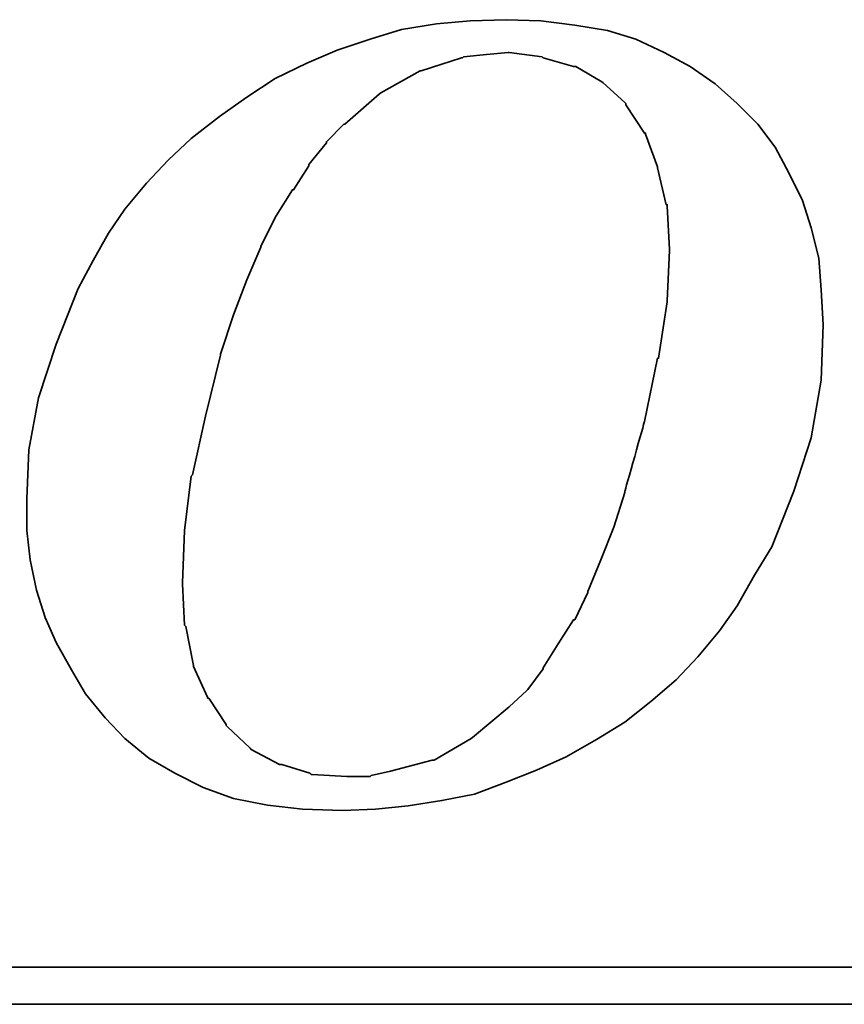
# Model space of a CAD drawing. Header units: millimetres. Extents: x 389 to 576, y 266 to 362.
# Tile 40 of 45: x 533.61 to 535.79, y 313.86 to 316.46. Entities that reach past the tile are written whole.
import ezdxf

# ---------------------------------------------------------------- set-up
doc = ezdxf.new("R2010")
doc.units = ezdxf.units.MM
doc.header["$LTSCALE"] = 0.1
doc.layers.get('0').update_dxf_attribs({"linetype": 'CONTINUOUS'})
doc.layers.add('layer 1', color=7, linetype='CONTINUOUS')

# ---------------------------------------------------------------- blocks, each defined once
blk = doc.blocks.new('TBI_logo')
at = {"layer": 'layer 1', "color": 1, "lineweight": 35}
for points, knots in [([(7.3103, -1.0663), (7.3103, -1.0663), (7.3625, -1.1209), (7.3625, -1.1209), (7.3625, -1.1209), (7.3625, -1.1209), (7.4255, -1.1728), (7.4255, -1.1728), (7.4255, -1.1728), (7.4255, -1.1728), (7.4945, -1.2127), (7.4945, -1.2127), (7.4945, -1.2127), (7.4945, -1.2127), (7.5695, -1.2505), (7.5695, -1.2505), (7.5695, -1.2505), (7.5695, -1.2505), (7.6499, -1.2793), (7.6499, -1.2793), (7.6499, -1.2793), (7.6499, -1.2793), (7.7393, -1.2967), (7.7393, -1.2967), (7.7393, -1.2967), (7.7393, -1.2967), (7.8317, -1.3081), (7.8317, -1.3081), (7.8317, -1.3081), (7.8317, -1.3081), (7.9379, -1.3111), (7.9379, -1.3111), (7.9379, -1.3111), (7.9379, -1.3111), (8.0243, -1.3081), (8.0243, -1.3081), (8.0243, -1.3081), (8.0243, -1.3081), (8.1107, -1.2991), (8.1107, -1.2991), (8.1107, -1.2991), (8.1107, -1.2991), (8.2001, -1.285), (8.2001, -1.285), (8.2001, -1.285), (8.2001, -1.285), (8.2865, -1.2679), (8.2865, -1.2679), (8.2865, -1.2679), (8.2865, -1.2679), (8.3699, -1.2361), (8.3699, -1.2361), (8.3699, -1.2361), (8.3699, -1.2361), (8.4503, -1.2043), (8.4503, -1.2043), (8.4503, -1.2043), (8.4503, -1.2043), (8.5283, -1.1695), (8.5283, -1.1695), (8.5283, -1.1695), (8.5283, -1.1695), (8.6087, -1.1239), (8.6087, -1.1239), (8.6087, -1.1239), (8.6087, -1.1239), (8.6837, -1.0777), (8.6837, -1.0777), (8.6837, -1.0777), (8.6837, -1.0777), (8.7527, -1.0231), (8.7527, -1.0231), (8.7527, -1.0231), (8.7527, -1.0231), (8.819, -0.9655), (8.819, -0.9655), (8.819, -0.9655), (8.819, -0.9655), (8.8763, -0.9052), (8.8763, -0.9052), (8.8763, -0.9052), (8.8763, -0.9052), (8.9339, -0.8359), (8.9339, -0.8359), (8.9339, -0.8359), (8.9339, -0.8359), (8.9801, -0.7699), (8.9801, -0.7699), (8.9801, -0.7699), (8.9801, -0.7699), (9.0263, -0.6889), (9.0263, -0.6889), (9.0263, -0.6889), (9.0263, -0.6889), (9.0725, -0.6139), (9.0725, -0.6139), (9.0725, -0.6139), (9.0725, -0.6139), (9.1301, -0.4672), (9.1301, -0.4672), (9.1301, -0.4672), (9.1301, -0.4672), (9.176, -0.3265), (9.176, -0.3265), (9.176, -0.3265), (9.176, -0.3265), (9.2021, -0.1735), (9.2021, -0.1735), (9.2021, -0.1735), (9.2021, -0.1735), (9.2075, -0.0271), (9.2075, -0.0271), (9.2075, -0.0271), (9.2075, -0.0271), (9.2021, 0.0653), (9.2021, 0.0653), (9.2021, 0.0653), (9.2021, 0.0653), (9.1961, 0.1487), (9.1961, 0.1487), (9.1961, 0.1487), (9.1961, 0.1487), (9.176, 0.2291), (9.176, 0.2291), (9.176, 0.2291), (9.176, 0.2291), (9.1529, 0.3011), (9.1529, 0.3011), (9.1529, 0.3011), (9.1529, 0.3011), (9.1181, 0.3731), (9.1181, 0.3731), (9.1181, 0.3731), (9.1181, 0.3731), (9.0809, 0.4424), (9.0809, 0.4424), (9.0809, 0.4424), (9.0809, 0.4424), (9.0347, 0.5027), (9.0347, 0.5027), (9.0347, 0.5027), (9.0347, 0.5027), (8.9801, 0.5576), (8.9801, 0.5576), (8.9801, 0.5576), (8.9801, 0.5576), (8.9225, 0.6095), (8.9225, 0.6095), (8.9225, 0.6095), (8.9225, 0.6095), (8.8562, 0.6557), (8.8562, 0.6557), (8.8562, 0.6557), (8.8562, 0.6557), (8.7872, 0.6929), (8.7872, 0.6929), (8.7872, 0.6929), (8.7872, 0.6929), (8.7125, 0.7274), (8.7125, 0.7274), (8.7125, 0.7274), (8.7125, 0.7274), (8.6375, 0.7505), (8.6375, 0.7505), (8.6375, 0.7505), (8.6375, 0.7505), (8.5511, 0.7649), (8.5511, 0.7649), (8.5511, 0.7649), (8.5511, 0.7649), (8.4617, 0.7763), (8.4617, 0.7763), (8.4617, 0.7763), (8.4617, 0.7763), (8.3699, 0.7793), (8.3699, 0.7793), (8.3699, 0.7793), (8.3699, 0.7793), (8.2751, 0.7763), (8.2751, 0.7763), (8.2751, 0.7763), (8.2751, 0.7763), (8.1857, 0.7679), (8.1857, 0.7679), (8.1857, 0.7679), (8.1857, 0.7679), (8.0933, 0.7535), (8.0933, 0.7535), (8.0933, 0.7535), (8.0933, 0.7535), (8.0102, 0.7274), (8.0102, 0.7274), (8.0102, 0.7274), (8.0102, 0.7274), (7.9235, 0.6989), (7.9235, 0.6989), (7.9235, 0.6989), (7.9235, 0.6989), (7.8431, 0.6641), (7.8431, 0.6641), (7.8431, 0.6641), (7.8431, 0.6641), (7.7597, 0.6239), (7.7597, 0.6239), (7.7597, 0.6239), (7.7597, 0.6239), (7.6847, 0.5747), (7.6847, 0.5747), (7.6847, 0.5747), (7.6847, 0.5747), (7.6127, 0.5231), (7.6127, 0.5231), (7.6127, 0.5231), (7.6127, 0.5231), (7.5377, 0.4655), (7.5377, 0.4655), (7.5377, 0.4655), (7.5377, 0.4655), (7.4771, 0.4079), (7.4771, 0.4079), (7.4771, 0.4079), (7.4771, 0.4079), (7.4195, 0.3473), (7.4195, 0.3473), (7.4195, 0.3473), (7.4195, 0.3473), (7.3625, 0.2783), (7.3625, 0.2783), (7.3625, 0.2783), (7.3625, 0.2783), (7.3193, 0.215), (7.3193, 0.215), (7.3193, 0.215), (7.3193, 0.215), (7.2785, 0.1427), (7.2785, 0.1427), (7.2785, 0.1427), (7.2785, 0.1427), (7.2386, 0.0683), (7.2386, 0.0683), (7.2386, 0.0683), (7.2386, 0.0683), (7.1807, -0.0787), (7.1807, -0.0787), (7.1807, -0.0787), (7.1807, -0.0787), (7.1345, -0.22), (7.1345, -0.22), (7.1345, -0.22), (7.1345, -0.22), (7.1087, -0.3577), (7.1087, -0.3577), (7.1087, -0.3577), (7.1087, -0.3577), (7.1033, -0.4873), (7.1033, -0.4873), (7.1033, -0.4873), (7.1033, -0.4873), (7.1033, -0.5707), (7.1033, -0.5707), (7.1033, -0.5707), (7.1033, -0.5707), (7.1117, -0.6487), (7.1117, -0.6487), (7.1117, -0.6487), (7.1117, -0.6487), (7.1291, -0.7291), (7.1291, -0.7291), (7.1291, -0.7291), (7.1291, -0.7291), (7.1519, -0.8014), (7.1519, -0.8014), (7.1519, -0.8014), (7.1519, -0.8014), (7.1807, -0.8674), (7.1807, -0.8674), (7.1807, -0.8674), (7.1807, -0.8674), (7.2212, -0.9397), (7.2212, -0.9397), (7.2212, -0.9397), (7.2212, -0.9397), (7.2584, -1.0027), (7.2584, -1.0027), (7.2584, -1.0027), (7.2584, -1.0027), (7.3103, -1.0663), (7.3103, -1.0663)], [0, 0, 0, 0, 0.013889, 0.013889, 0.013889, 0.013889, 0.027778, 0.027778, 0.027778, 0.027778, 0.041667, 0.041667, 0.041667, 0.041667, 0.055556, 0.055556, 0.055556, 0.055556, 0.069444, 0.069444, 0.069444, 0.069444, 0.083333, 0.083333, 0.083333, 0.083333, 0.097222, 0.097222, 0.097222, 0.097222, 0.111111, 0.111111, 0.111111, 0.111111, 0.125, 0.125, 0.125, 0.125, 0.138889, 0.138889, 0.138889, 0.138889, 0.152778, 0.152778, 0.152778, 0.152778, 0.166667, 0.166667, 0.166667, 0.166667, 0.180556, 0.180556, 0.180556, 0.180556, 0.194444, 0.194444, 0.194444, 0.194444, 0.208333, 0.208333, 0.208333, 0.208333, 0.222222, 0.222222, 0.222222, 0.222222, 0.236111, 0.236111, 0.236111, 0.236111, 0.25, 0.25, 0.25, 0.25, 0.263889, 0.263889, 0.263889, 0.263889, 0.277778, 0.277778, 0.277778, 0.277778, 0.291667, 0.291667, 0.291667, 0.291667, 0.305556, 0.305556, 0.305556, 0.305556, 0.319444, 0.319444, 0.319444, 0.319444, 0.333333, 0.333333, 0.333333, 0.333333, 0.347222, 0.347222, 0.347222, 0.347222, 0.361111, 0.361111, 0.361111, 0.361111, 0.375, 0.375, 0.375, 0.375, 0.388889, 0.388889, 0.388889, 0.388889, 0.402778, 0.402778, 0.402778, 0.402778, 0.416667, 0.416667, 0.416667, 0.416667, 0.430556, 0.430556, 0.430556, 0.430556, 0.444444, 0.444444, 0.444444, 0.444444, 0.458333, 0.458333, 0.458333, 0.458333, 0.472222, 0.472222, 0.472222, 0.472222, 0.486111, 0.486111, 0.486111, 0.486111, 0.5, 0.5, 0.5, 0.5, 0.513889, 0.513889, 0.513889, 0.513889, 0.527778, 0.527778, 0.527778, 0.527778, 0.541667, 0.541667, 0.541667, 0.541667, 0.555556, 0.555556, 0.555556, 0.555556, 0.569444, 0.569444, 0.569444, 0.569444, 0.583333, 0.583333, 0.583333, 0.583333, 0.597222, 0.597222, 0.597222, 0.597222, 0.611111, 0.611111, 0.611111, 0.611111, 0.625, 0.625, 0.625, 0.625, 0.638889, 0.638889, 0.638889, 0.638889, 0.652778, 0.652778, 0.652778, 0.652778, 0.666667, 0.666667, 0.666667, 0.666667, 0.680556, 0.680556, 0.680556, 0.680556, 0.694444, 0.694444, 0.694444, 0.694444, 0.708333, 0.708333, 0.708333, 0.708333, 0.722222, 0.722222, 0.722222, 0.722222, 0.736111, 0.736111, 0.736111, 0.736111, 0.75, 0.75, 0.75, 0.75, 0.763889, 0.763889, 0.763889, 0.763889, 0.777778, 0.777778, 0.777778, 0.777778, 0.791667, 0.791667, 0.791667, 0.791667, 0.805556, 0.805556, 0.805556, 0.805556, 0.819444, 0.819444, 0.819444, 0.819444, 0.833333, 0.833333, 0.833333, 0.833333, 0.847222, 0.847222, 0.847222, 0.847222, 0.861111, 0.861111, 0.861111, 0.861111, 0.875, 0.875, 0.875, 0.875, 0.888889, 0.888889, 0.888889, 0.888889, 0.902778, 0.902778, 0.902778, 0.902778, 0.916667, 0.916667, 0.916667, 0.916667, 0.930556, 0.930556, 0.930556, 0.930556, 0.944444, 0.944444, 0.944444, 0.944444, 0.958333, 0.958333, 0.958333, 0.958333, 0.972222, 0.972222, 0.972222, 0.972222, 0.986111, 0.986111, 0.986111, 0.986111, 1, 1, 1, 1]), ([(7.6154, -0.1045), (7.6154, -0.1045), (7.6499, -0.0007), (7.6499, -0.0007), (7.6499, -0.0007), (7.6499, -0.0007), (7.6847, 0.0914), (7.6847, 0.0914), (7.6847, 0.0914), (7.6847, 0.0914), (7.7219, 0.1775), (7.7219, 0.1775), (7.7219, 0.1775), (7.7219, 0.1775), (7.7219, 0.1805), (7.7219, 0.1805), (7.7219, 0.1805), (7.7219, 0.1805), (7.7621, 0.2609), (7.7621, 0.2609), (7.7621, 0.2609), (7.7621, 0.2609), (7.8053, 0.3299), (7.8053, 0.3299), (7.8053, 0.3299), (7.8053, 0.3299), (7.8083, 0.3299), (7.8083, 0.3299), (7.8083, 0.3299), (7.8083, 0.3299), (7.8485, 0.3932), (7.8485, 0.3932), (7.8485, 0.3932), (7.8485, 0.3932), (7.8485, 0.3962), (7.8485, 0.3962), (7.8485, 0.3962), (7.8485, 0.3962), (7.895, 0.4541), (7.895, 0.4541), (7.895, 0.4541), (7.895, 0.4541), (7.895, 0.4565), (7.895, 0.4565), (7.895, 0.4565), (7.895, 0.4565), (7.9409, 0.5027), (7.9409, 0.5027), (7.9409, 0.5027), (7.9409, 0.5027), (7.9439, 0.5027), (7.9439, 0.5027), (7.9439, 0.5027), (7.9439, 0.5027), (8.0357, 0.5837), (8.0357, 0.5837), (8.0357, 0.5837), (8.0357, 0.5837), (8.0387, 0.5861), (8.0387, 0.5861), (8.0387, 0.5861), (8.0387, 0.5861), (8.1425, 0.6437), (8.1425, 0.6437), (8.1425, 0.6437), (8.1425, 0.6437), (8.1455, 0.6437), (8.1455, 0.6437), (8.1455, 0.6437), (8.1455, 0.6437), (8.1971, 0.6611), (8.1971, 0.6611), (8.1971, 0.6611), (8.1971, 0.6611), (8.2517, 0.6785), (8.2517, 0.6785), (8.2517, 0.6785), (8.2517, 0.6785), (8.2547, 0.6785), (8.2547, 0.6785), (8.2547, 0.6785), (8.2547, 0.6785), (8.2577, 0.6815), (8.2577, 0.6815), (8.2577, 0.6815), (8.2577, 0.6815), (8.3177, 0.6869), (8.3177, 0.6869), (8.3177, 0.6869), (8.3177, 0.6869), (8.3753, 0.6929), (8.3753, 0.6929), (8.3753, 0.6929), (8.3753, 0.6929), (8.3783, 0.6929), (8.3783, 0.6929), (8.3783, 0.6929), (8.3783, 0.6929), (8.465, 0.6815), (8.465, 0.6815), (8.465, 0.6815), (8.465, 0.6815), (8.4677, 0.6785), (8.4677, 0.6785), (8.4677, 0.6785), (8.4677, 0.6785), (8.5481, 0.6557), (8.5481, 0.6557), (8.5481, 0.6557), (8.5481, 0.6557), (8.5511, 0.6557), (8.5511, 0.6557), (8.5511, 0.6557), (8.5511, 0.6557), (8.5538, 0.6557), (8.5538, 0.6557), (8.5538, 0.6557), (8.5538, 0.6557), (8.6231, 0.6149), (8.6231, 0.6149), (8.6231, 0.6149), (8.6231, 0.6149), (8.6261, 0.6125), (8.6261, 0.6125), (8.6261, 0.6125), (8.6261, 0.6125), (8.6837, 0.5603), (8.6837, 0.5603), (8.6837, 0.5603), (8.6837, 0.5603), (8.6867, 0.5576), (8.6867, 0.5576), (8.6867, 0.5576), (8.6867, 0.5576), (8.6867, 0.5546), (8.6867, 0.5546), (8.6867, 0.5546), (8.6867, 0.5546), (8.7356, 0.4796), (8.7356, 0.4796), (8.7356, 0.4796), (8.7356, 0.4796), (8.7383, 0.4796), (8.7383, 0.4796), (8.7383, 0.4796), (8.7383, 0.4796), (8.7383, 0.4769), (8.7383, 0.4769), (8.7383, 0.4769), (8.7383, 0.4769), (8.7701, 0.3905), (8.7701, 0.3905), (8.7701, 0.3905), (8.7701, 0.3905), (8.7701, 0.3875), (8.7701, 0.3875), (8.7701, 0.3875), (8.7701, 0.3875), (8.7929, 0.29), (8.7929, 0.29), (8.7929, 0.29), (8.7929, 0.29), (8.7959, 0.29), (8.7959, 0.29), (8.7959, 0.29), (8.7959, 0.29), (8.7959, 0.2867), (8.7959, 0.2867), (8.7959, 0.2867), (8.7959, 0.2867), (8.8019, 0.1715), (8.8019, 0.1715), (8.8019, 0.1715), (8.8019, 0.1715), (8.8019, 0.1688), (8.8019, 0.1688), (8.8019, 0.1688), (8.8019, 0.1688), (8.7959, 0.0365), (8.7959, 0.0365), (8.7959, 0.0365), (8.7959, 0.0365), (8.7959, 0.0335), (8.7959, 0.0335), (8.7959, 0.0335), (8.7959, 0.0335), (8.7728, -0.1159), (8.7728, -0.1159), (8.7728, -0.1159), (8.7728, -0.1159), (8.7701, -0.1159), (8.7701, -0.1159), (8.7701, -0.1159), (8.7701, -0.1159), (8.7356, -0.2833), (8.7356, -0.2833), (8.7356, -0.2833), (8.7356, -0.2833), (8.6837, -0.4672), (8.6837, -0.4672), (8.6837, -0.4672), (8.6837, -0.4672), (8.6837, -0.4705), (8.6837, -0.4705), (8.6837, -0.4705), (8.6837, -0.4705), (8.6549, -0.5623), (8.6549, -0.5623), (8.6549, -0.5623), (8.6549, -0.5623), (8.6201, -0.6487), (8.6201, -0.6487), (8.6201, -0.6487), (8.6201, -0.6487), (8.5859, -0.7321), (8.5859, -0.7321), (8.5859, -0.7321), (8.5859, -0.7321), (8.5859, -0.7351), (8.5859, -0.7351), (8.5859, -0.7351), (8.5859, -0.7351), (8.5511, -0.8071), (8.5511, -0.8071), (8.5511, -0.8071), (8.5511, -0.8071), (8.5481, -0.8071), (8.5481, -0.8071), (8.5481, -0.8071), (8.5481, -0.8071), (8.5079, -0.8704), (8.5079, -0.8704), (8.5079, -0.8704), (8.5079, -0.8704), (8.4677, -0.9337), (8.4677, -0.9337), (8.4677, -0.9337), (8.4677, -0.9337), (8.4677, -0.9367), (8.4677, -0.9367), (8.4677, -0.9367), (8.4677, -0.9367), (8.4275, -0.9913), (8.4275, -0.9913), (8.4275, -0.9913), (8.4275, -0.9913), (8.4245, -0.9943), (8.4245, -0.9943), (8.4245, -0.9943), (8.4245, -0.9943), (8.3783, -1.0375), (8.3783, -1.0375), (8.3783, -1.0375), (8.3783, -1.0375), (8.2808, -1.1182), (8.2808, -1.1182), (8.2808, -1.1182), (8.2808, -1.1182), (8.2775, -1.1209), (8.2775, -1.1209), (8.2775, -1.1209), (8.2775, -1.1209), (8.1797, -1.1785), (8.1797, -1.1785), (8.1797, -1.1785), (8.1797, -1.1785), (8.1767, -1.1785), (8.1767, -1.1785), (8.1767, -1.1785), (8.1767, -1.1785), (8.1743, -1.1785), (8.1743, -1.1785), (8.1743, -1.1785), (8.1743, -1.1785), (8.0645, -1.2073), (8.0645, -1.2073), (8.0645, -1.2073), (8.0645, -1.2073), (8.0129, -1.219), (8.0129, -1.219), (8.0129, -1.219), (8.0129, -1.219), (8.0102, -1.2217), (8.0102, -1.2217), (8.0102, -1.2217), (8.0102, -1.2217), (8.0069, -1.2217), (8.0069, -1.2217), (8.0069, -1.2217), (8.0069, -1.2217), (7.9493, -1.2217), (7.9493, -1.2217), (7.9493, -1.2217), (7.9493, -1.2217), (7.8575, -1.216), (7.8575, -1.216), (7.8575, -1.216), (7.8575, -1.216), (7.8545, -1.216), (7.8545, -1.216), (7.8545, -1.216), (7.8545, -1.216), (7.8515, -1.2127), (7.8515, -1.2127), (7.8515, -1.2127), (7.8515, -1.2127), (7.7768, -1.1899), (7.7768, -1.1899), (7.7768, -1.1899), (7.7768, -1.1899), (7.7741, -1.1899), (7.7741, -1.1899), (7.7741, -1.1899), (7.7741, -1.1899), (7.7711, -1.1899), (7.7711, -1.1899), (7.7711, -1.1899), (7.7711, -1.1899), (7.6961, -1.1497), (7.6961, -1.1497), (7.6961, -1.1497), (7.6961, -1.1497), (7.6934, -1.1467), (7.6934, -1.1467), (7.6934, -1.1467), (7.6934, -1.1467), (7.6331, -1.0891), (7.6331, -1.0891), (7.6331, -1.0891), (7.6331, -1.0891), (7.6298, -1.0861), (7.6298, -1.0861), (7.6298, -1.0861), (7.6298, -1.0861), (7.6298, -1.0837), (7.6298, -1.0837), (7.6298, -1.0837), (7.6298, -1.0837), (7.5839, -1.0141), (7.5839, -1.0141), (7.5839, -1.0141), (7.5839, -1.0141), (7.5809, -1.0141), (7.5809, -1.0141), (7.5809, -1.0141), (7.5809, -1.0141), (7.5809, -1.0117), (7.5809, -1.0117), (7.5809, -1.0117), (7.5809, -1.0117), (7.5437, -0.9307), (7.5437, -0.9307), (7.5437, -0.9307), (7.5437, -0.9307), (7.5437, -0.9277), (7.5437, -0.9277), (7.5437, -0.9277), (7.5437, -0.9277), (7.5236, -0.8245), (7.5236, -0.8245), (7.5236, -0.8245), (7.5236, -0.8245), (7.5203, -0.8215), (7.5203, -0.8215), (7.5203, -0.8215), (7.5203, -0.8215), (7.5149, -0.7123), (7.5149, -0.7123), (7.5149, -0.7123), (7.5149, -0.7123), (7.5149, -0.7093), (7.5149, -0.7093), (7.5149, -0.7093), (7.5149, -0.7093), (7.5203, -0.5707), (7.5203, -0.5707), (7.5203, -0.5707), (7.5203, -0.5707), (7.5377, -0.4273), (7.5377, -0.4273), (7.5377, -0.4273), (7.5377, -0.4273), (7.5407, -0.4243), (7.5407, -0.4243), (7.5407, -0.4243), (7.5407, -0.4243), (7.5752, -0.2689), (7.5752, -0.2689), (7.5752, -0.2689), (7.5752, -0.2689), (7.6154, -0.1075), (7.6154, -0.1075), (7.6154, -0.1075), (7.6154, -0.1075), (7.6154, -0.1045), (7.6154, -0.1045)], [0, 0, 0, 0, 0.010101, 0.010101, 0.010101, 0.010101, 0.020202, 0.020202, 0.020202, 0.020202, 0.030303, 0.030303, 0.030303, 0.030303, 0.040404, 0.040404, 0.040404, 0.040404, 0.050505, 0.050505, 0.050505, 0.050505, 0.060606, 0.060606, 0.060606, 0.060606, 0.070707, 0.070707, 0.070707, 0.070707, 0.080808, 0.080808, 0.080808, 0.080808, 0.090909, 0.090909, 0.090909, 0.090909, 0.10101, 0.10101, 0.10101, 0.10101, 0.111111, 0.111111, 0.111111, 0.111111, 0.121212, 0.121212, 0.121212, 0.121212, 0.131313, 0.131313, 0.131313, 0.131313, 0.141414, 0.141414, 0.141414, 0.141414, 0.151515, 0.151515, 0.151515, 0.151515, 0.161616, 0.161616, 0.161616, 0.161616, 0.171717, 0.171717, 0.171717, 0.171717, 0.181818, 0.181818, 0.181818, 0.181818, 0.191919, 0.191919, 0.191919, 0.191919, 0.20202, 0.20202, 0.20202, 0.20202, 0.212121, 0.212121, 0.212121, 0.212121, 0.222222, 0.222222, 0.222222, 0.222222, 0.232323, 0.232323, 0.232323, 0.232323, 0.242424, 0.242424, 0.242424, 0.242424, 0.252525, 0.252525, 0.252525, 0.252525, 0.262626, 0.262626, 0.262626, 0.262626, 0.272727, 0.272727, 0.272727, 0.272727, 0.282828, 0.282828, 0.282828, 0.282828, 0.292929, 0.292929, 0.292929, 0.292929, 0.30303, 0.30303, 0.30303, 0.30303, 0.313131, 0.313131, 0.313131, 0.313131, 0.323232, 0.323232, 0.323232, 0.323232, 0.333333, 0.333333, 0.333333, 0.333333, 0.343434, 0.343434, 0.343434, 0.343434, 0.353535, 0.353535, 0.353535, 0.353535, 0.363636, 0.363636, 0.363636, 0.363636, 0.373737, 0.373737, 0.373737, 0.373737, 0.383838, 0.383838, 0.383838, 0.383838, 0.393939, 0.393939, 0.393939, 0.393939, 0.40404, 0.40404, 0.40404, 0.40404, 0.414141, 0.414141, 0.414141, 0.414141, 0.424242, 0.424242, 0.424242, 0.424242, 0.434343, 0.434343, 0.434343, 0.434343, 0.444444, 0.444444, 0.444444, 0.444444, 0.454545, 0.454545, 0.454545, 0.454545, 0.464646, 0.464646, 0.464646, 0.464646, 0.474747, 0.474747, 0.474747, 0.474747, 0.484848, 0.484848, 0.484848, 0.484848, 0.494949, 0.494949, 0.494949, 0.49495, 0.505051, 0.505051, 0.505051, 0.505051, 0.515152, 0.515152, 0.515152, 0.515152, 0.525253, 0.525253, 0.525253, 0.525253, 0.535354, 0.535354, 0.535354, 0.535354, 0.545455, 0.545455, 0.545455, 0.545455, 0.555556, 0.555556, 0.555556, 0.555556, 0.565657, 0.565657, 0.565657, 0.565657, 0.575758, 0.575758, 0.575758, 0.575758, 0.585859, 0.585859, 0.585859, 0.585859, 0.59596, 0.59596, 0.59596, 0.59596, 0.606061, 0.606061, 0.606061, 0.606061, 0.616162, 0.616162, 0.616162, 0.616162, 0.626263, 0.626263, 0.626263, 0.626263, 0.636364, 0.636364, 0.636364, 0.636364, 0.646465, 0.646465, 0.646465, 0.646465, 0.656566, 0.656566, 0.656566, 0.656566, 0.666667, 0.666667, 0.666667, 0.666667, 0.676768, 0.676768, 0.676768, 0.676768, 0.686869, 0.686869, 0.686869, 0.686869, 0.69697, 0.69697, 0.69697, 0.69697, 0.707071, 0.707071, 0.707071, 0.707071, 0.717172, 0.717172, 0.717172, 0.717172, 0.727273, 0.727273, 0.727273, 0.727273, 0.737374, 0.737374, 0.737374, 0.737374, 0.747475, 0.747475, 0.747475, 0.747475, 0.757576, 0.757576, 0.757576, 0.757576, 0.767677, 0.767677, 0.767677, 0.767677, 0.777778, 0.777778, 0.777778, 0.777778, 0.787879, 0.787879, 0.787879, 0.787879, 0.79798, 0.79798, 0.79798, 0.79798, 0.808081, 0.808081, 0.808081, 0.808081, 0.818182, 0.818182, 0.818182, 0.818182, 0.828283, 0.828283, 0.828283, 0.828283, 0.838384, 0.838384, 0.838384, 0.838384, 0.848485, 0.848485, 0.848485, 0.848485, 0.858586, 0.858586, 0.858586, 0.858586, 0.868687, 0.868687, 0.868687, 0.868687, 0.878788, 0.878788, 0.878788, 0.878788, 0.888889, 0.888889, 0.888889, 0.888889, 0.89899, 0.89899, 0.89899, 0.89899, 0.909091, 0.909091, 0.909091, 0.909091, 0.919192, 0.919192, 0.919192, 0.919192, 0.929293, 0.929293, 0.929293, 0.929293, 0.939394, 0.939394, 0.939394, 0.939394, 0.949495, 0.949495, 0.949495, 0.949495, 0.959596, 0.959596, 0.959596, 0.959596, 0.969697, 0.969697, 0.969697, 0.969697, 0.979798, 0.979798, 0.979798, 0.979798, 0.989899, 0.989899, 0.989899, 0.989899, 1, 1, 1, 1]), ([(12.1238, -1.3657), (12.1238, -1.3657), (12.1238, -1.7026), (12.1238, -1.7026), (12.1238, -1.7026), (12.1238, -1.7026), (12.1238, -1.7257), (12.1238, -1.7257), (12.1238, -1.7257), (12.1238, -1.7257), (12.1007, -1.7257), (12.1007, -1.7257), (12.1007, -1.7257), (12.1007, -1.7257), (-7.5847, -1.7257), (-7.5847, -1.7257), (-7.5847, -1.7257), (-7.5847, -1.7257), (-7.5847, -1.8235), (-7.5847, -1.8235), (-7.5847, -1.8235), (-7.5847, -1.8235), (12.9617, -1.8235), (12.9617, -1.8235), (12.9617, -1.8235), (12.9617, -1.8235), (12.1238, -1.3657), (12.1238, -1.3657)], [0, 0, 0, 0, 0.142857, 0.142857, 0.142857, 0.142857, 0.285714, 0.285714, 0.285714, 0.285714, 0.428571, 0.428571, 0.428571, 0.428571, 0.571429, 0.571429, 0.571429, 0.571429, 0.714286, 0.714286, 0.714286, 0.714286, 0.857143, 0.857143, 0.857143, 0.857143, 1, 1, 1, 1])]:
    blk.add_open_spline(points, degree=3, knots=knots, dxfattribs=at)

msp = doc.modelspace()

# ---------------------------------------------------------------- block references
msp.add_blockref('TBI_logo', (526.522, 315.6831))

doc.saveas('drawing.dxf')
